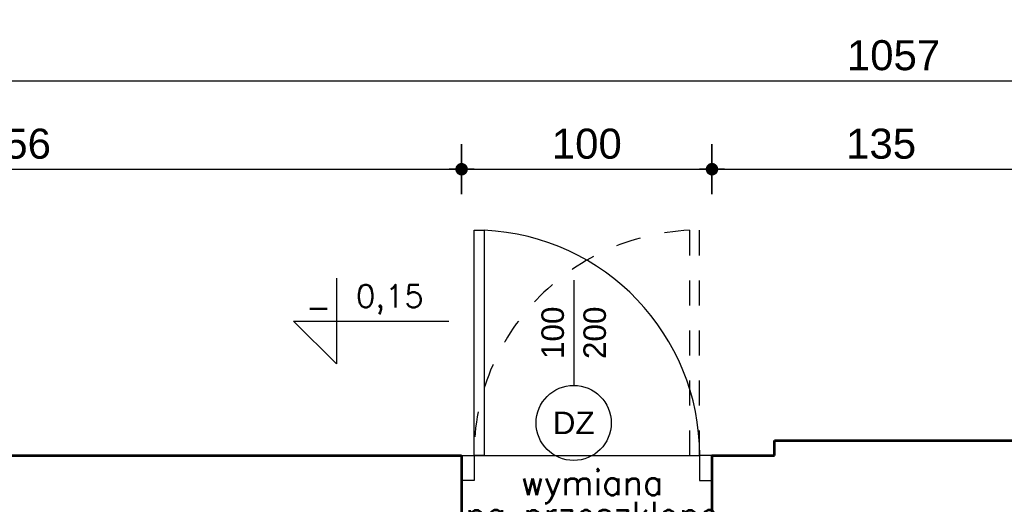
# Model space of a CAD drawing. Header units: millimetres. Extents: x 11979 to 23691, y 12825 to 41978.
# Tile 228 of 256: x 20108 to 20501, y 39177 to 39371. Entities that reach past the tile are written whole.
import ezdxf
from ezdxf.enums import TextEntityAlignment as Align

# ---------------------------------------------------------------- set-up
doc = ezdxf.new("R2010")
doc.units = ezdxf.units.MM
doc.linetypes.add('4002', pattern=[2, 1, -1])
for name, color, linetype in [('-LI-WIDOK', 2, 'Continuous'), ('-MEBLE', 1, 'Continuous'), ('-WYMIAR', 8, 'Continuous'), ('PROJEKTOWANE', 5, 'Continuous')]:
    doc.layers.add(name, color=color, linetype=linetype)
doc.layers.add('-ŚCIANY NOŚNE', color=4, linetype='Continuous', lineweight=53)
doc.layers.add('CIENKA - OPISY', color=2, linetype='Continuous', lineweight=25)
doc.layers.add('DO USU', color=7, linetype='Continuous', true_color=0x969696)
doc.styles.add('ARIAL', font='arial.ttf', dxfattribs={"height": 0.5})
doc.styles.add('ROMANS', font='romans', dxfattribs={"width": 0.9, "height": 9})
doc.styles.add('SIMPLEX', font='simplex')
doc.styles.get("Standard").update_dxf_attribs({"font": 'arial.ttf'})
doc.dimstyles.new('CZA-KROPKA-50', dxfattribs={"dimtxt": 12, "dimasz": 1, "dimexe": 2, "dimexo": 25, "dimgap": 4, "dimtad": 1, "dimdec": 1, "dimrnd": 0.5, "dimzin": 9, "dimdsep": 46, "dimtxsty": 'Standard', "dimblk": 'CZA-KROPKA', "dimblk1": 'CZA-KROPKA', "dimblk2": 'CZA-KROPKA', "dimsah": 1, "dimcen": -20, "dimse1": 1, "dimse2": 1, "dimclrd": 8, "dimclre": 8, "dimclrt": 9, "dimadec": 0, "dimazin": 0, "dimtfac": 1, "dimtdec": 1, "dimtmove": 1, "dimatfit": 3, "dimldrblk": 'CZA-KROPKA', "dimfxl": 1, "dimtolj": 1, "dimtzin": 9, "dimarcsym": 0})

# ---------------------------------------------------------------- blocks, each defined once
blk = doc.blocks.new('CZA-KROPKA')
at = {"layer": '-WYMIAR', "linetype": 'ByBlock'}
for p, q in [((0, 10), (0, -10)), ((5, 0), (-5, 0))]:
    blk.add_line(p, q, dxfattribs=at)
at = {"layer": '-WYMIAR', "linetype": 'ByBlock', "const_width": 2.5}
blk.add_lwpolyline([(-1.25, 0, 1), (1.25, 0, 1)], format="xyb", close=True, dxfattribs=at)
blk = doc.blocks.new('*D1413')
at = {"layer": '-LI-WIDOK', "color": 8, "lineweight": -2}
blk.add_line((19929.27, 39311.06), (20283.27, 39311.06), dxfattribs=at)
at = {"layer": 'Defpoints', "color": 0}
for p in [(20284.27, 39311.06), (19928.27, 39116.35), (20284.27, 39110.35)]:
    blk.add_point(p, dxfattribs=at)
at = {"layer": '-LI-WIDOK', "color": 8, "lineweight": -2, "rotation": 180}
blk.add_blockref('CZA-KROPKA', (19928.27, 39311.06), dxfattribs=at)
at = {"layer": '-LI-WIDOK', "color": 8, "lineweight": -2}
blk.add_blockref('CZA-KROPKA', (20284.27, 39311.06), dxfattribs=at)
at = {"layer": '-LI-WIDOK', "color": 9, "insert": (20106.27, 39321.19), "char_height": 12, "attachment_point": 5}
blk.add_mtext('\\A1;356', dxfattribs=at)
blk = doc.blocks.new('*D1414')
at = {"layer": '-LI-WIDOK', "color": 8, "lineweight": -2}
blk.add_line((20285.27, 39311.06), (20383.27, 39311.06), dxfattribs=at)
at = {"layer": 'Defpoints', "color": 0}
for p in [(20384.27, 39311.06), (20284.27, 39110.35), (20384.27, 39110.35)]:
    blk.add_point(p, dxfattribs=at)
at = {"layer": '-LI-WIDOK', "color": 8, "lineweight": -2, "rotation": 180}
blk.add_blockref('CZA-KROPKA', (20284.27, 39311.06), dxfattribs=at)
at = {"layer": '-LI-WIDOK', "color": 8, "lineweight": -2}
blk.add_blockref('CZA-KROPKA', (20384.27, 39311.06), dxfattribs=at)
at = {"layer": '-LI-WIDOK', "color": 9, "insert": (20334.27, 39321.19), "char_height": 12, "attachment_point": 5}
blk.add_mtext('\\A1;100', dxfattribs=at)
blk = doc.blocks.new('*D1415')
at = {"layer": '-LI-WIDOK', "color": 8, "lineweight": -2}
blk.add_line((20385.27, 39311.06), (20518.34, 39311.06), dxfattribs=at)
at = {"layer": 'Defpoints', "color": 0}
for p in [(20519.34, 39311.06), (20519.34, 39116.35), (20384.27, 39110.35)]:
    blk.add_point(p, dxfattribs=at)
at = {"layer": '-LI-WIDOK', "color": 8, "lineweight": -2, "rotation": 180}
blk.add_blockref('CZA-KROPKA', (20384.27, 39311.06), dxfattribs=at)
at = {"layer": '-LI-WIDOK', "color": 8, "lineweight": -2}
blk.add_blockref('CZA-KROPKA', (20519.34, 39311.06), dxfattribs=at)
at = {"layer": '-LI-WIDOK', "color": 9, "insert": (20451.81, 39321.19), "char_height": 12, "attachment_point": 5}
blk.add_mtext('\\A1;135', dxfattribs=at)
blk = doc.blocks.new('*D1429')
at = {"layer": '-LI-WIDOK', "color": 8, "lineweight": -2}
blk.add_line((19929.27, 39346.42), (20984.27, 39346.42), dxfattribs=at)
at = {"layer": 'Defpoints', "color": 0}
for p in [(20985.27, 39346.42), (19928.27, 39116.35), (20985.27, 39116.35)]:
    blk.add_point(p, dxfattribs=at)
at = {"layer": '-LI-WIDOK', "color": 8, "lineweight": -2, "rotation": 180}
blk.add_blockref('CZA-KROPKA', (19928.27, 39346.42), dxfattribs=at)
at = {"layer": '-LI-WIDOK', "color": 8, "lineweight": -2}
blk.add_blockref('CZA-KROPKA', (20985.27, 39346.42), dxfattribs=at)
at = {"layer": '-LI-WIDOK', "color": 9, "insert": (20456.77, 39356.54), "char_height": 12, "attachment_point": 5}
blk.add_mtext('\\A1;1057', dxfattribs=at)
blk = doc.blocks.new('*D1431')
at = {"layer": '-LI-WIDOK', "color": 8, "lineweight": -2}
blk.add_line((19929.27, 39374.61), (22108.27, 39374.61), dxfattribs=at)
at = {"layer": 'Defpoints', "color": 0}
for p in [(22109.27, 39374.61), (19928.27, 39116.35), (22109.27, 38815.35)]:
    blk.add_point(p, dxfattribs=at)
at = {"layer": '-LI-WIDOK', "color": 8, "lineweight": -2, "rotation": 180}
blk.add_blockref('CZA-KROPKA', (19928.27, 39374.61), dxfattribs=at)
at = {"layer": '-LI-WIDOK', "color": 8, "lineweight": -2}
blk.add_blockref('CZA-KROPKA', (22109.27, 39374.61), dxfattribs=at)
at = {"layer": '-LI-WIDOK', "color": 9, "insert": (21018.77, 39384.74), "char_height": 12, "attachment_point": 5}
blk.add_mtext('\\A1;2181', dxfattribs=at)
blk = doc.blocks.new('*D1448')
at = {"layer": '-LI-WIDOK', "color": 8, "lineweight": -2}
blk.add_line((19802.02, 39201.65), (19802.02, 37781.65), dxfattribs=at)
at = {"layer": 'Defpoints', "color": 0}
for p in [(19928.27, 39202.65), (19802.02, 37780.65), (20409.27, 37780.65)]:
    blk.add_point(p, dxfattribs=at)
at = {"layer": '-LI-WIDOK', "color": 8, "lineweight": -2}
for p, rotation in [((19802.02, 39202.65), 90), ((19802.02, 37780.65), 270)]:
    blk.add_blockref('CZA-KROPKA', p, dxfattribs=dict(at, rotation=rotation))
at = {"layer": '-LI-WIDOK', "color": 9, "insert": (19791.99, 38491.65), "char_height": 12, "attachment_point": 5, "rotation": 90}
blk.add_mtext('\\A1;1422', dxfattribs=at)

msp = doc.modelspace()

# ---------------------------------------------------------------- linework, layer by layer
at = {"layer": '-MEBLE'}
for p, q in [((20234.25, 39267.53), (20234.25, 39233.24)), ((20217.11, 39250.39), (20279.1, 39250.39)), ((20217.11, 39250.39), (20234.25, 39233.24))]:
    msp.add_line(p, q, dxfattribs=at)
at = {"layer": '-ŚCIANY NOŚNE'}
for p, q in [((20409.27, 39202.65), (20519.27, 39202.65)), ((20409.27, 39202.65), (20431.27, 39202.65)), ((20409.27, 39196.65), (20409.27, 39202.65)), ((20094.27, 39196.65), (20284.27, 39196.65)), ((20284.27, 39196.65), (20284.27, 39171.65)), ((20384.27, 39196.65), (20409.27, 39196.65)), ((20384.27, 39196.65), (20384.27, 39171.65))]:
    msp.add_line(p, q, dxfattribs=at)
at = {"layer": 'DO USU', "linetype": '4002', "ltscale": 10}
for p, q in [((20375.27, 39286.65), (20375.27, 39196.65)), ((20379.27, 39196.65), (20379.27, 39286.65))]:
    msp.add_line(p, q, dxfattribs=at)
msp.add_arc((20379.27, 39196.65), 90.09, 92.5448, 180, dxfattribs=at)
at = {"layer": 'PROJEKTOWANE'}
for p, q in [((20289.27, 39196.65), (20289.27, 39286.65)), ((20289.27, 39286.65), (20293.27, 39286.65)), ((20293.27, 39286.65), (20293.27, 39196.65)), ((20329.03, 39266.7), (20329.03, 39224.7)), ((20284.27, 39196.65), (20289.27, 39196.65)), ((20289.27, 39196.65), (20289.27, 39186.65)), ((20293.27, 39196.65), (20289.27, 39196.65)), ((20289.27, 39196.65), (20291.27, 39196.65)), ((20289.27, 39196.65), (20379.27, 39196.65)), ((20384.27, 39196.65), (20379.27, 39196.65)), ((20379.27, 39196.65), (20379.27, 39186.65)), ((20289.27, 39186.65), (20284.27, 39186.65)), ((20379.27, 39186.65), (20384.27, 39186.65))]:
    msp.add_line(p, q, dxfattribs=at)
msp.add_circle((20329.03, 39209.7), 15, dxfattribs=at)
msp.add_arc((20289.27, 39196.65), 90.09, 0, 87.4552, dxfattribs=at)

# ---------------------------------------------------------------- texts
at = {"layer": 'CIENKA - OPISY', "style": 'ROMANS'}
for s, p in [('0,15', (20255.61, 39259)), ('-', (20227.11, 39255.92))]:
    msp.add_text(s, height=9, dxfattribs=at).set_placement(p, align=Align.MIDDLE)
at = {"layer": 'PROJEKTOWANE', "style": 'ARIAL'}
for s, p in [('100', (20320.63, 39245.7)), ('200', (20337.41, 39245.7))]:
    msp.add_text(s, height=9, rotation=90, dxfattribs=at).set_placement(p, align=Align.MIDDLE_CENTER)
at = {"layer": 'PROJEKTOWANE'}
for s, height, style, p in [('DZ', 9, 'ARIAL', (20329.03, 39209.7)), ('wymiana', 10, 'SIMPLEX', (20336.31, 39185.88)), ('na przeszklone', 10, 'SIMPLEX', (20336.31, 39173.1))]:
    msp.add_text(s, height=height, dxfattribs=dict(at, style=style)).set_placement(p, align=Align.MIDDLE_CENTER)

# ---------------------------------------------------------------- dimensions: what is measured, and where the dimension line sits
at = {"layer": '-LI-WIDOK'}
for base, p1, p2, picture, middle in [((22109.27, 39374.61), (19928.27, 39116.35), (22109.27, 38815.35), '*D1431', (21018.77, 39384.74)), ((20985.27, 39346.42), (19928.27, 39116.35), (20985.27, 39116.35), '*D1429', (20456.77, 39356.54)), ((20284.27, 39311.06), (19928.27, 39116.35), (20284.27, 39110.35), '*D1413', (20106.27, 39321.19)), ((20384.27, 39311.06), (20284.27, 39110.35), (20384.27, 39110.35), '*D1414', (20334.27, 39321.19)), ((20519.34, 39311.06), (20384.27, 39110.35), (20519.34, 39116.35), '*D1415', (20451.81, 39321.19))]:
    dim = msp.add_linear_dim(base=base, p1=p1, p2=p2, dimstyle='CZA-KROPKA-50', override={"dimfxl": 0, "dimfxlon": 1}, dxfattribs=at)
    dim.commit()
    dim.dimension.update_dxf_attribs({"geometry": picture, "text_midpoint": middle})
dim = msp.add_linear_dim(base=(19802.02, 37780.65), p1=(19928.27, 39202.65), p2=(20409.27, 37780.65), angle=90, dimstyle='CZA-KROPKA-50', override={"dimfxl": 0, "dimfxlon": 1}, dxfattribs=at)
dim.commit()
dim.dimension.update_dxf_attribs({"geometry": '*D1448', "text_midpoint": (19791.99, 38491.65)})

doc.saveas('drawing.dxf')
